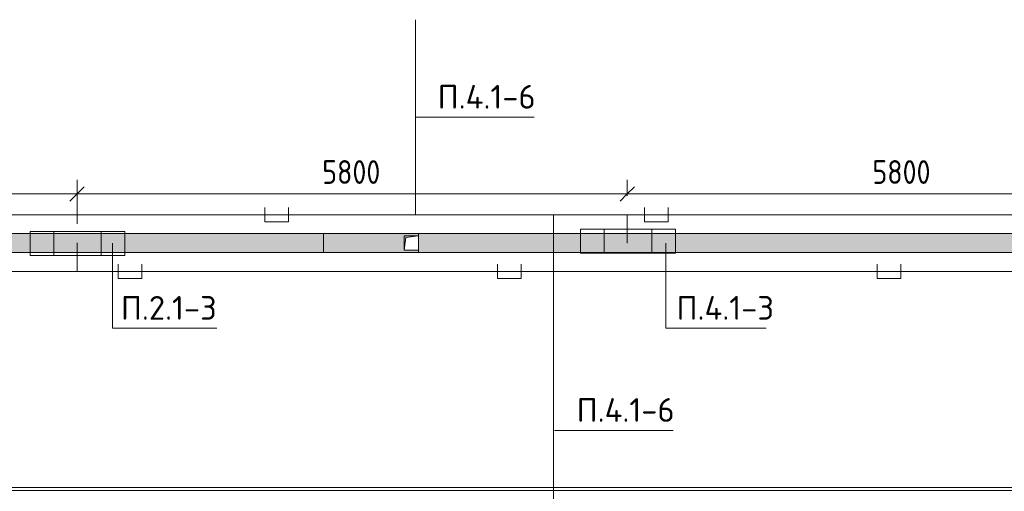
# Model space of a CAD drawing. Header units: millimetres. Extents: x -32229 to 170644, y -13689 to 125138.
# Tile 242 of 256: x 53906 to 64285, y 70110 to 75079. Entities that reach past the tile are written whole.
import ezdxf

# ---------------------------------------------------------------- set-up
doc = ezdxf.new("R2010")
doc.units = ezdxf.units.MM
for name, color, linetype, lineweight in [('A-ANNO-DIMS', 7, 'Continuous', 9), ('A-ANNO-DIMS-200', 7, 'Continuous', 9), ('A-ANNO-NOTE', 7, 'Continuous', 18), ('A-DETL-THIN', 7, 'Continuous', 9), ('A-FLOR', 7, 'Continuous', 18), ('A-GENM', 7, 'Continuous', 18), ('G-ANNO-TEXT', 7, 'Continuous', 9), ('M-EQPM', 7, 'Continuous', 18)]:
    doc.layers.add(name, color=color, linetype=linetype, lineweight=lineweight)
doc.layers.add('A-DETL', color=7, linetype='Continuous', lineweight=9, true_color=0x00a600)
doc.styles.add('GOST Common_6', font='GOST_Common.ttf', dxfattribs={"width": 0.9, "height": 250})
doc.styles.add('ISOCPEUR', font='isocpeur.ttf', dxfattribs={"height": 250})
doc.dimstyles.new('ГОСТ_2_5_мм2', dxfattribs={"dimscale": 304.8, "dimtxt": 251.428749, "dimasz": 0.492126, "dimexe": 0.492126, "dimexo": 0.656168, "dimgap": 0.098425, "dimtad": 1, "dimdec": 0, "dimdsep": 46, "dimtxsty": 'GOST Common_6', "dimblk1": 'OBLIQUE', "dimblk2": 'OBLIQUE', "dimsah": 1, "dimcen": 0.09, "dimazin": 2, "dimtfac": 1, "dimtdec": 4, "dimtix": 1, "dimtmove": 0, "dimatfit": 3, "dimfxl": 1, "dimtvp": 1, "dimtolj": 1, "dimtzin": 0, "dimarcsym": 2})

# ---------------------------------------------------------------- blocks, each defined once
blk = doc.blocks.new('АР_Лоток - 200х100h_ЛВ1-7516029--01 ЭО')
at = {"layer": 'M-EQPM', "lineweight": 13, "true_color": 0xf3f3f3}
blk.add_hatch(color=7, dxfattribs=at).paths.add_polyline_path([(14167, -100), (18603, -100), (18603, 100), (0, 100), (0, -100), (6142, -100)])
at = {"layer": 'M-EQPM', "color": 253, "lineweight": 13, "true_color": 0xaaaaaa}
blk.add_line((18603, -100), (18603, 100), dxfattribs=at)
blk = doc.blocks.new('АР_Канал вертикальный прямоугольный - ВК-5403405--01 ЭО')
at = {"layer": 'M-EQPM', "lineweight": 13, "true_color": 0xe2e2e2}
blk.add_hatch(color=254, dxfattribs=at).paths.add_polyline_path([(-75, -75), (-60, 60), (75, 75), (-75, 75)])
at = {"layer": 'M-EQPM', "color": 253, "lineweight": 13, "true_color": 0xaaaaaa}
for p, q in [((75, 75), (-75, 75)), ((-75, 75), (-75, -75)), ((75, 75), (-75, 75)), ((-75, 75), (-75, -75)), ((-75, -75), (-75, 75)), ((-75, 75), (75, 75)), ((-75, -75), (-60, 60)), ((-75, -75), (-60, 60)), ((-60, 60), (75, 75)), ((-60, 60), (75, 75)), ((75, -75), (75, 75)), ((75, 75), (75, -75)), ((-75, -75), (75, -75)), ((75, -75), (-75, -75))]:
    blk.add_line(p, q, dxfattribs=at)
blk = doc.blocks.new('АР-Заполнение деф_ шва - Д_ш_-4338032--01 ЭО')
at = {"layer": 'A-GENM', "color": 253, "lineweight": 13, "true_color": 0xaaaaaa}
blk.add_line((0, 25), (49475, 25), dxfattribs=at)
blk = doc.blocks.new('АР_Лоток - 200х100h_L_1000_с вертик_отводом_ЛВ3-V153--01 ЭО')
at = {"layer": 'M-EQPM', "lineweight": 13, "true_color": 0xf3f3f3}
blk.add_hatch(color=7, dxfattribs=at).paths.add_polyline_path([(0, -100), (1000, -100), (1000, -75), (850, -75), (850, 75), (1000, 75), (1000, 100), (0, 100), (0, -75)])
at = {"layer": 'M-EQPM', "color": 253, "lineweight": 13, "true_color": 0xaaaaaa}
for p, q in [((0, 100), (0, -100)), ((1000, 75), (1000, 100)), ((1000, -100), (1000, -75))]:
    blk.add_line(p, q, dxfattribs=at)
blk = doc.blocks.new('АР_Лоток - 200х100h_ЛВ1-7518947--01 ЭО')
at = {"layer": 'M-EQPM', "lineweight": 13, "true_color": 0xf3f3f3}
blk.add_hatch(color=7, dxfattribs=at).paths.add_polyline_path([(23215, -100), (23215, 100), (0, 100), (0, -100), (18638, -100)])
at = {"layer": 'M-EQPM', "color": 253, "lineweight": 13, "true_color": 0xaaaaaa}
for p, q in [((0, 100), (0, 75)), ((0, -75), (0, -100))]:
    blk.add_line(p, q, dxfattribs=at)
blk = doc.blocks.new('Наметкина 10_РД_АР_П_rvt-1--01 ЭО')
at = {"layer": 'A-FLOR', "color": 253, "lineweight": 13, "true_color": 0xaaaaaa}
for p, q in [((82325, 72825), (38507, 72825)), ((82325, 72625), (38507, 72625)), ((10001, 70120), (84777, 70120)), ((84800, 70150), (36035, 70150))]:
    blk.add_line(p, q, dxfattribs=at)
at = {"layer": 'A-GENM', "color": 253, "lineweight": 13, "true_color": 0xaaaaaa}
blk.add_blockref('АР-Заполнение деф_ шва - Д_ш_-4338032--01 ЭО', (35335, 70125), dxfattribs=at)
at = {"layer": 'M-EQPM', "color": 253, "lineweight": 13, "true_color": 0xaaaaaa}
for name, p in [('АР_Лоток - 200х100h_ЛВ1-7516029--01 ЭО', (38507, 72725)), ('АР_Лоток - 200х100h_L_1000_с вертик_отводом_ЛВ3-V153--01 ЭО', (57110, 72725)), ('АР_Канал вертикальный прямоугольный - ВК-5403405--01 ЭО', (58035, 72725)), ('АР_Лоток - 200х100h_ЛВ1-7518947--01 ЭО', (58110, 72725))]:
    blk.add_blockref(name, p, dxfattribs=at)
blk = doc.blocks.new('DIMBLOCK106--01 ЭО')
at = {"layer": 'A-ANNO-DIMS-200'}
for p, q in [((48711, 72914), (48711, 73393)), ((54511, 72927), (54511, 73393)), ((48711, 73243), (48786, 73318)), ((54511, 73243), (54586, 73318)), ((48711, 73243), (48636, 73168)), ((48711, 73243), (54511, 73243)), ((48711, 73243), (48711, 72914)), ((54511, 73243), (54436, 73168)), ((54511, 73243), (54511, 72927))]:
    blk.add_line(p, q, dxfattribs=at)
at = {"layer": 'A-ANNO-DIMS-200', "color": 0, "insert": (51295, 73599), "char_height": 250, "width": 756.84, "attachment_point": 1, "line_spacing_factor": 1.022761, "style": 'GOST Common_6'}
blk.add_mtext('5800', dxfattribs=at)
blk = doc.blocks.new('_Oblique')
at = {"color": 0, "linetype": 'ByBlock', "lineweight": -2}
blk.add_line((-0.5, -0.5), (0.5, 0.5), dxfattribs=at)
blk = doc.blocks.new('DIMBLOCK107--01 ЭО')
at = {"layer": 'A-ANNO-DIMS-200'}
for p, q in [((54511, 72927), (54511, 73393)), ((60311, 73224), (60311, 73393)), ((54511, 73243), (54586, 73318)), ((60311, 73243), (60386, 73318)), ((54511, 73243), (54436, 73168)), ((54511, 73243), (60311, 73243)), ((54511, 73243), (54511, 72927)), ((60311, 73243), (60236, 73168)), ((60311, 73243), (60311, 73224))]:
    blk.add_line(p, q, dxfattribs=at)
at = {"layer": 'A-ANNO-DIMS-200', "color": 0, "insert": (57095, 73599), "char_height": 250, "width": 756.84, "attachment_point": 1, "line_spacing_factor": 1.022761, "style": 'GOST Common_6'}
blk.add_mtext('5800', dxfattribs=at)
blk = doc.blocks.new('DIMBLOCK108--01 ЭО')
at = {"layer": 'A-ANNO-DIMS-200'}
for p, q in [((60311, 73224), (60311, 73393)), ((66111, 72924), (66111, 73393)), ((60311, 73243), (60386, 73318)), ((66111, 73243), (66186, 73318)), ((60311, 73243), (60236, 73168)), ((60311, 73243), (66111, 73243)), ((60311, 73243), (60311, 73224)), ((66111, 73243), (66036, 73168)), ((66111, 73243), (66111, 72924))]:
    blk.add_line(p, q, dxfattribs=at)
at = {"layer": 'A-ANNO-DIMS-200', "color": 0, "insert": (62895, 73599), "char_height": 250, "width": 756.84, "attachment_point": 1, "line_spacing_factor": 1.022761, "style": 'GOST Common_6'}
blk.add_mtext('5800', dxfattribs=at)

msp = doc.modelspace()

# ---------------------------------------------------------------- linework, layer by layer
at = {"layer": 'A-ANNO-NOTE', "color": 1, "lineweight": 9, "true_color": 0xff0000}
for p, q in [((59818.2, 72873.3), (60818.2, 72873.3)), ((59818.2, 72620.6), (59818.2, 72873.3)), ((60068.2, 72620.6), (60068.2, 72873.3)), ((60568.2, 72873.3), (60568.2, 72620.6)), ((60818.2, 72873.3), (60818.2, 72620.6)), ((60818.2, 72620.6), (59818.2, 72620.6))]:
    msp.add_line(p, q, dxfattribs=at)
at = {"layer": 'A-ANNO-NOTE', "color": 5, "lineweight": 9, "true_color": 0x0000ff}
for p, q in [((54015.2, 72848.3), (55015.2, 72848.3)), ((54015.2, 72595.6), (54015.2, 72848.3)), ((54265.2, 72595.6), (54265.2, 72848.3)), ((54765.2, 72848.3), (54765.2, 72595.6)), ((55015.2, 72848.3), (55015.2, 72595.6)), ((55015.2, 72595.6), (54015.2, 72595.6))]:
    msp.add_line(p, q, dxfattribs=at)
at = {"layer": 'A-DETL', "color": 1, "true_color": 0xff0000}
for p, q in [((58079, 75078.9), (58079, 73024.2)), ((56490.9, 73099.2), (56490.9, 72949.2)), ((56740.9, 72949.2), (56740.9, 73099.2)), ((60490.9, 73099.2), (60490.9, 72949.2)), ((60740.9, 72949.2), (60740.9, 73099.2)), ((79217.5, 73024.2), (7643.2, 73024.2)), ((59532.7, 69618.4), (59532.7, 73024.2)), ((60310.9, 72723.9), (60310.9, 73024.2)), ((56490.9, 72949.2), (56740.9, 72949.2)), ((60490.9, 72949.2), (60740.9, 72949.2))]:
    msp.add_line(p, q, dxfattribs=at)
at = {"layer": 'A-DETL', "color": 5, "true_color": 0x0000ff}
for p, q in [((54510.7, 72727.3), (54510.7, 72426.4)), ((54943.7, 72501.4), (54943.7, 72351.4)), ((55193.7, 72351.4), (55193.7, 72501.4)), ((58943.7, 72501.4), (58943.7, 72351.4)), ((59193.7, 72351.4), (59193.7, 72501.4)), ((62943.7, 72501.4), (62943.7, 72351.4)), ((63193.7, 72351.4), (63193.7, 72501.4)), ((79817.5, 72426.4), (8238.2, 72426.4)), ((54943.7, 72351.4), (55193.7, 72351.4)), ((58943.7, 72351.4), (59193.7, 72351.4)), ((62943.7, 72351.4), (63193.7, 72351.4))]:
    msp.add_line(p, q, dxfattribs=at)
at = {"layer": 'A-DETL-THIN'}
for p, q in [((58079, 74051.5), (59328, 74051.5)), ((54884.8, 71827.4), (54884.8, 72725)), ((60715.7, 71827.4), (60715.7, 72725)), ((54884.8, 71827.4), (55984.8, 71827.4)), ((60715.7, 71827.4), (61775.7, 71827.4)), ((59544, 70751.5), (60793, 70751.5))]:
    msp.add_line(p, q, dxfattribs=at)

# ---------------------------------------------------------------- block references
at = {"lineweight": 5}
msp.add_blockref('Наметкина 10_РД_АР_П_rvt-1--01 ЭО', (0, 0), dxfattribs=at)

# ---------------------------------------------------------------- texts
at = {"layer": 'G-ANNO-TEXT', "char_height": 250, "attachment_point": 1, "line_spacing_factor": 1.139951, "style": 'ISOCPEUR'}
for s, insert, width in [('\\pt600,1200,1800,2400,3000,3600,4200,4800,5400,6000,6600,7200,7800,8400,9000,9600,10200,10800,11400,12000,12600,13200,13800,14400,15000,15600,16200,16800,17400,18000,18600,19200;П.4.1-6', (58311.9, 74391.9), 1042.32), ('\\pt600,1200,1800,2400,3000,3600,4200,4800,5400,6000,6600,7200,7800,8400,9000,9600,10200,10800,11400,12000,12600,13200,13800,14400,15000,15600,16200,16800,17400,18000,18600,19200;П.2.1-3', (54972.5, 72167.8), 1016.06), ('\\pt600,1200,1800,2400,3000,3600,4200,4800,5400,6000,6600,7200,7800,8400,9000,9600,10200,10800,11400,12000,12600,13200,13800,14400,15000,15600,16200,16800,17400,18000,18600,19200;П.4.1-3', (60829.7, 72167.8), 1042.32), ('\\pt600,1200,1800,2400,3000,3600,4200,4800,5400,6000,6600,7200,7800,8400,9000,9600,10200,10800,11400,12000,12600,13200,13800,14400,15000,15600,16200,16800,17400,18000,18600,19200;П.4.1-6', (59776.9, 71091.9), 1042.32)]:
    msp.add_mtext(s, dxfattribs=dict(at, insert=insert, width=width))

# ---------------------------------------------------------------- dimensions: what is measured, and where the dimension line sits
at = {"layer": 'A-ANNO-DIMS'}
for base, p1, p2, override, picture, middle in [((54510.7, 73242.7), (48710.9, 72714.2), (54510.7, 72727.3), {"dimpost": '<>', "dimfxl": 5799.821139}, 'DIMBLOCK106--01 ЭО', (51610.8, 73397.7)), ((60310.9, 73242.7), (54510.7, 72727.3), (60310.9, 73024.2), {"dimpost": '<>', "dimfxl": 5807.787486}, 'DIMBLOCK107--01 ЭО', (57410.8, 73397.7)), ((66110.7, 73242.7), (60310.9, 73024.2), (66110.7, 72723.9), {"dimpost": '<>', "dimfxl": 5807.60819}, 'DIMBLOCK108--01 ЭО', (63210.8, 73397.7))]:
    dim = msp.add_linear_dim(base=base, p1=p1, p2=p2, dimstyle='ГОСТ_2_5_мм2', override=override, dxfattribs=at)
    dim.commit()
    dim.dimension.update_dxf_attribs({"geometry": picture, "text_midpoint": middle})

doc.saveas('drawing.dxf')
